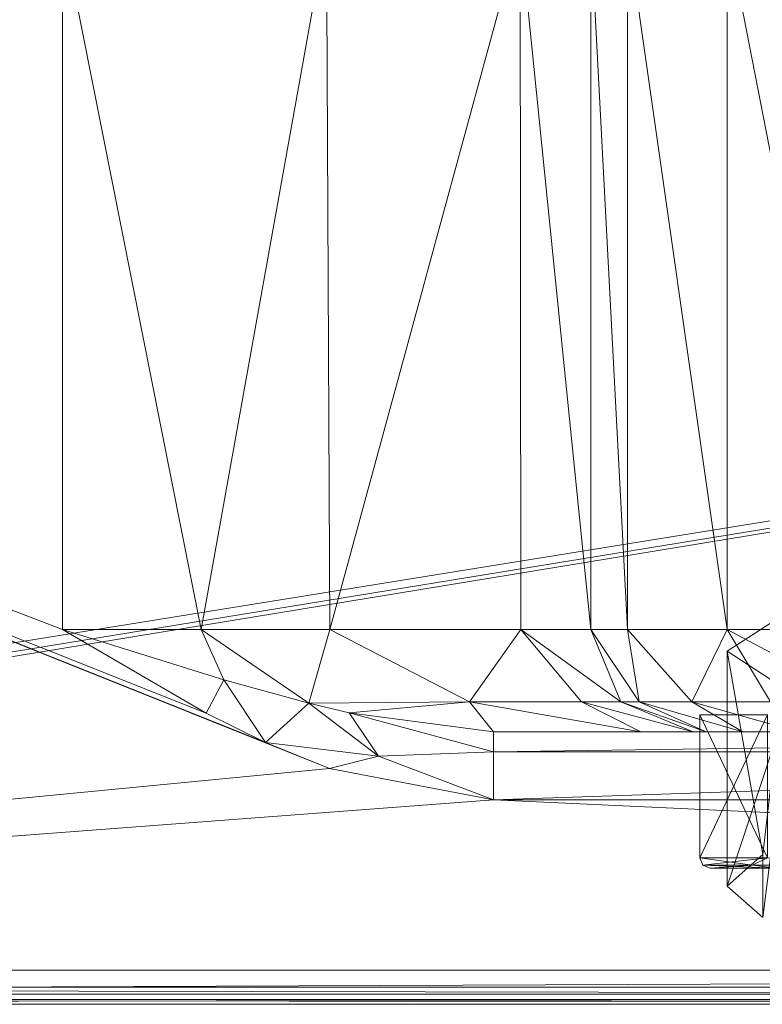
# Model space of a CAD drawing. Header units: millimetres. Extents: x -95 to 95, y -35 to 74.
# Tile 2 of 32: x -35 to -13, y -16 to 13. Entities that reach past the tile are written whole.
import ezdxf

# ---------------------------------------------------------------- set-up
doc = ezdxf.new("R2010")
doc.units = ezdxf.units.MM
doc.header["$LTSCALE"] = 2540
for name, color, linetype, lineweight in [('1', 7, 'Continuous', 18), ('10', 7, 'Continuous', 18), ('11', 7, 'Continuous', 18), ('13', 7, 'Continuous', 18), ('15', 7, 'Continuous', 18), ('17', 7, 'Continuous', 18), ('18', 7, 'Continuous', 18), ('19', 7, 'Continuous', 18), ('2', 7, 'Continuous', 18), ('38', 7, 'Continuous', 18), ('39', 7, 'Continuous', 18), ('4', 7, 'Continuous', 18), ('42', 7, 'Continuous', 18), ('49', 7, 'Continuous', 18), ('55', 7, 'Continuous', 18), ('58', 7, 'Continuous', 18), ('72', 7, 'Continuous', 18), ('73', 7, 'Continuous', 18), ('74', 7, 'Continuous', 18), ('75', 7, 'Continuous', 18), ('76', 7, 'Continuous', 18)]:
    doc.layers.add(name, color=color, linetype=linetype, lineweight=lineweight)

msp = doc.modelspace()

# ---------------------------------------------------------------- linework, layer by layer
at = {"layer": '1', "color": 7, "linetype": 'Continuous'}
for points in [[(-94.5, 15.5), (94.5, 15.5), (-94.5, -15), (-94.5, 15.5)], [(-94.5, -15), (94.5, 15.5), (-94.354, -15.354), (-94.5, -15)], [(-94.354, -15.354), (94.5, 15.5), (-94, -15.5), (-94.354, -15.354)], [(-94, -15.5), (94.5, 15.5), (94, -15.5), (-94, -15.5)]]:
    msp.add_3dface(points, dxfattribs=at)
at = {"layer": '10', "color": 7, "linetype": 'Continuous'}
for points in [[(-18, 15.5, 148.5), (-18, 15.5, 56.5), (-18, -5, 148.5), (-18, 15.5, 148.5)], [(-18, -5, 148.5), (-18, 15.5, 56.5), (-18, -5, 56.5), (-18, -5, 148.5)]]:
    msp.add_3dface(points, dxfattribs=at)
at = {"layer": '11', "color": 7, "linetype": 'Continuous'}
for points in [[(-20.851, -8, 43), (20.851, -8, 43), (16.527, -8, 49.139), (-20.851, -8, 43)], [(-16.531, -8, 49.131), (-20.851, -8, 43), (16.527, -8, 49.139), (-16.531, -8, 49.131)], [(-15, -8, 56.5), (-16.531, -8, 49.131), (15, -8, 56.5), (-15, -8, 56.5)], [(15, -8, 56.5), (-16.531, -8, 49.131), (16.527, -8, 49.139), (15, -8, 56.5)], [(-15, -8, 148.5), (-15, -8, 56.5), (15, -8, 148.5), (-15, -8, 148.5)], [(15, -8, 148.5), (-15, -8, 56.5), (15, -8, 56.5), (15, -8, 148.5)], [(-14.619, -8, 150.413), (-15, -8, 148.5), (14.619, -8, 150.413), (-14.619, -8, 150.413)], [(14.619, -8, 150.413), (-15, -8, 148.5), (15, -8, 148.5), (14.619, -8, 150.413)], [(-13.536, -8, 152.036), (-14.619, -8, 150.413), (13.536, -8, 152.036), (-13.536, -8, 152.036)], [(13.536, -8, 152.036), (-14.619, -8, 150.413), (14.619, -8, 150.413), (13.536, -8, 152.036)], [(-11.913, -8, 153.119), (-13.536, -8, 152.036), (11.913, -8, 153.119), (-11.913, -8, 153.119)], [(11.913, -8, 153.119), (-13.536, -8, 152.036), (13.536, -8, 152.036), (11.913, -8, 153.119)]]:
    msp.add_3dface(points, dxfattribs=at)
at = {"layer": '13', "color": 7, "linetype": 'Continuous'}
for points in [[(-18, 15.5, 148.5), (-18, -5, 148.5), (-16.928, -5, 152.5), (-18, 15.5, 148.5)], [(-16.928, 15.5, 152.5), (-18, 15.5, 148.5), (-16.928, -5, 152.5), (-16.928, 15.5, 152.5)], [(-14, 15.5, 155.428), (-16.928, 15.5, 152.5), (-14, -5, 155.428), (-14, 15.5, 155.428)], [(-14, -5, 155.428), (-16.928, 15.5, 152.5), (-16.928, -5, 152.5), (-14, -5, 155.428)], [(-10, -5, 156.5), (-10, 15.5, 156.5), (-14, 15.5, 155.428), (-10, -5, 156.5)], [(-10, -5, 156.5), (-14, 15.5, 155.428), (-14, -5, 155.428), (-10, -5, 156.5)]]:
    msp.add_3dface(points, dxfattribs=at)
at = {"layer": '15', "color": 7, "linetype": 'Continuous'}
for points in [[(-33.5, 15.5, 41), (-33.5, -5, 41), (-29.436, -5, 41.542), (-33.5, 15.5, 41)], [(-25.75, 15.5, 43.077), (-33.5, 15.5, 41), (-29.436, -5, 41.542), (-25.75, 15.5, 43.077)], [(-25.657, -5, 43.131), (-25.75, 15.5, 43.077), (-29.436, -5, 41.542), (-25.657, -5, 43.131)], [(-20.077, 15.5, 48.75), (-25.75, 15.5, 43.077), (-25.657, -5, 43.131), (-20.077, 15.5, 48.75)], [(-20.053, -5, 48.79), (-20.077, 15.5, 48.75), (-25.657, -5, 43.131), (-20.053, -5, 48.79)], [(-18, -5, 56.5), (-18, 15.5, 56.5), (-20.077, 15.5, 48.75), (-18, -5, 56.5)], [(-18, -5, 56.5), (-20.077, 15.5, 48.75), (-20.053, -5, 48.79), (-18, -5, 56.5)]]:
    msp.add_3dface(points, dxfattribs=at)
at = {"layer": '17', "color": 7, "linetype": 'Continuous'}
for points in [[(-29.436, -5, 41.542), (-33.5, -5, 41), (-28.764, -6.472, 41.337), (-29.436, -5, 41.542)], [(-25.657, -5, 43.131), (-29.436, -5, 41.542), (-26.273, -7.162, 41.755), (-25.657, -5, 43.131)], [(-26.273, -7.162, 41.755), (-29.436, -5, 41.542), (-28.764, -6.472, 41.337), (-26.273, -7.162, 41.755)], [(-25.657, -5, 43.131), (-26.273, -7.162, 41.755), (-21.555, -7.121, 45.294), (-25.657, -5, 43.131)], [(-20.053, -5, 48.79), (-25.657, -5, 43.131), (-21.555, -7.121, 45.294), (-20.053, -5, 48.79)], [(-20.053, -5, 48.79), (-21.555, -7.121, 45.294), (-18.27, -7.121, 50.474), (-20.053, -5, 48.79)], [(-18, -5, 56.5), (-20.053, -5, 48.79), (-17.121, -7.121, 56.5), (-18, -5, 56.5)], [(-20.053, -5, 48.79), (-18.27, -7.121, 50.474), (-17.121, -7.121, 56.5), (-20.053, -5, 48.79)], [(-26.273, -7.162, 41.755), (-25.089, -7.447, 41.999), (-21.555, -7.121, 45.294), (-26.273, -7.162, 41.755)], [(-25.089, -7.447, 41.999), (-20.851, -8, 43), (-21.555, -7.121, 45.294), (-25.089, -7.447, 41.999)], [(-20.851, -8, 43), (-16.531, -8, 49.131), (-21.555, -7.121, 45.294), (-20.851, -8, 43)], [(-21.555, -7.121, 45.294), (-16.531, -8, 49.131), (-18.27, -7.121, 50.474), (-21.555, -7.121, 45.294)], [(-16.531, -8, 49.131), (-15, -8, 56.5), (-18.27, -7.121, 50.474), (-16.531, -8, 49.131)], [(-18.27, -7.121, 50.474), (-15, -8, 56.5), (-17.121, -7.121, 56.5), (-18.27, -7.121, 50.474)]]:
    msp.add_3dface(points, dxfattribs=at)
at = {"layer": '18', "color": 7, "linetype": 'Continuous'}
for points in [[(-18, -5, 148.5), (-18, -5, 56.5), (-17.121, -7.121, 56.5), (-18, -5, 148.5)], [(-18, -5, 148.5), (-17.121, -7.121, 56.5), (-17.121, -7.121, 148.5), (-18, -5, 148.5)], [(-15, -8, 56.5), (-15, -8, 148.5), (-17.121, -7.121, 148.5), (-15, -8, 56.5)], [(-17.121, -7.121, 56.5), (-15, -8, 56.5), (-17.121, -7.121, 148.5), (-17.121, -7.121, 56.5)]]:
    msp.add_3dface(points, dxfattribs=at)
at = {"layer": '19', "color": 7, "linetype": 'Continuous'}
for points in [[(-16.928, -5, 152.5), (-18, -5, 148.5), (-16.579, -7.121, 151.225), (-16.928, -5, 152.5)], [(-18, -5, 148.5), (-17.121, -7.121, 148.5), (-16.579, -7.121, 151.225), (-18, -5, 148.5)], [(-14, -5, 155.428), (-16.928, -5, 152.5), (-15.036, -7.121, 153.536), (-14, -5, 155.428)], [(-15.036, -7.121, 153.536), (-16.928, -5, 152.5), (-16.579, -7.121, 151.225), (-15.036, -7.121, 153.536)], [(-12.725, -7.121, 155.079), (-14, -5, 155.428), (-15.036, -7.121, 153.536), (-12.725, -7.121, 155.079)], [(-10, -5, 156.5), (-14, -5, 155.428), (-10, -7.121, 155.621), (-10, -5, 156.5)], [(-10, -7.121, 155.621), (-14, -5, 155.428), (-12.725, -7.121, 155.079), (-10, -7.121, 155.621)], [(-15, -8, 148.5), (-14.619, -8, 150.413), (-17.121, -7.121, 148.5), (-15, -8, 148.5)], [(-17.121, -7.121, 148.5), (-14.619, -8, 150.413), (-16.579, -7.121, 151.225), (-17.121, -7.121, 148.5)], [(-14.619, -8, 150.413), (-13.536, -8, 152.036), (-16.579, -7.121, 151.225), (-14.619, -8, 150.413)], [(-13.536, -8, 152.036), (-15.036, -7.121, 153.536), (-16.579, -7.121, 151.225), (-13.536, -8, 152.036)], [(-13.536, -8, 152.036), (-11.913, -8, 153.119), (-15.036, -7.121, 153.536), (-13.536, -8, 152.036)], [(-11.913, -8, 153.119), (-12.725, -7.121, 155.079), (-15.036, -7.121, 153.536), (-11.913, -8, 153.119)]]:
    msp.add_3dface(points, dxfattribs=at)
at = {"layer": '2', "color": 7, "linetype": 'Continuous'}
for points in [[(-87, 15.5, 41), (-87, -15, 41), (-25.669, -9.078, 41), (-87, 15.5, 41)], [(-33.5, 15.5, 41), (-87, 15.5, 41), (-33.5, -5, 41), (-33.5, 15.5, 41)], [(-33.5, -5, 41), (-87, 15.5, 41), (-29.283, -7.453, 41), (-33.5, -5, 41)], [(-29.283, -7.453, 41), (-87, 15.5, 41), (-27.547, -8.312, 41), (-29.283, -7.453, 41)], [(-27.547, -8.312, 41), (-87, 15.5, 41), (-25.669, -9.078, 41), (-27.547, -8.312, 41)], [(-25.669, -9.078, 41), (-87, -15, 41), (-20.851, -10, 41), (-25.669, -9.078, 41)], [(-87, -15, 41), (87, -15, 41), (-20.851, -10, 41), (-87, -15, 41)], [(-20.851, -10, 41), (87, -15, 41), (20.851, -10, 41), (-20.851, -10, 41)]]:
    msp.add_3dface(points, dxfattribs=at)
at = {"layer": '38', "color": 7, "linetype": 'Continuous'}
for points in [[(20.851, -8, 43), (-20.851, -8, 43), (-20.851, -8.586, 41.586), (20.851, -8, 43)], [(20.851, -8.586, 41.586), (20.851, -8, 43), (-20.851, -8.586, 41.586), (20.851, -8.586, 41.586)], [(-20.851, -10, 41), (20.851, -10, 41), (20.851, -8.586, 41.586), (-20.851, -10, 41)], [(-20.851, -10, 41), (20.851, -8.586, 41.586), (-20.851, -8.586, 41.586), (-20.851, -10, 41)]]:
    msp.add_3dface(points, dxfattribs=at)
at = {"layer": '39', "color": 7, "linetype": 'Continuous'}
for points in [[(-33.5, -5, 41), (-29.283, -7.453, 41), (-28.764, -6.472, 41.337), (-33.5, -5, 41)], [(-29.283, -7.453, 41), (-27.547, -8.312, 41), (-28.764, -6.472, 41.337), (-29.283, -7.453, 41)], [(-27.547, -8.312, 41), (-26.273, -7.162, 41.755), (-28.764, -6.472, 41.337), (-27.547, -8.312, 41)], [(-26.273, -7.162, 41.755), (-27.547, -8.312, 41), (-24.231, -8.712, 41.161), (-26.273, -7.162, 41.755)], [(-25.089, -7.447, 41.999), (-26.273, -7.162, 41.755), (-24.231, -8.712, 41.161), (-25.089, -7.447, 41.999)], [(-20.851, -8, 43), (-25.089, -7.447, 41.999), (-20.851, -8.586, 41.586), (-20.851, -8, 43)], [(-20.851, -8.586, 41.586), (-25.089, -7.447, 41.999), (-24.231, -8.712, 41.161), (-20.851, -8.586, 41.586)], [(-27.547, -8.312, 41), (-25.669, -9.078, 41), (-24.231, -8.712, 41.161), (-27.547, -8.312, 41)], [(-20.851, -10, 41), (-20.851, -8.586, 41.586), (-24.231, -8.712, 41.161), (-20.851, -10, 41)], [(-25.669, -9.078, 41), (-20.851, -10, 41), (-24.231, -8.712, 41.161), (-25.669, -9.078, 41)]]:
    msp.add_3dface(points, dxfattribs=at)
at = {"layer": '4', "color": 7, "linetype": 'Continuous'}
for points in [[(-94, -16, 0.5), (94, -16, 0.5), (-94, -16, 33), (-94, -16, 0.5)], [(-94, -16, 33), (94, -16, 0.5), (-93.062, -16, 36.5), (-94, -16, 33)], [(-93.062, -16, 36.5), (94, -16, 0.5), (-90.5, -16, 39.062), (-93.062, -16, 36.5)], [(-90.5, -16, 39.062), (94, -16, 0.5), (-87, -16, 40), (-90.5, -16, 39.062)], [(-87, -16, 40), (94, -16, 0.5), (87, -16, 40), (-87, -16, 40)]]:
    msp.add_3dface(points, dxfattribs=at)
at = {"layer": '42', "color": 7, "linetype": 'Continuous'}
for points in [[(87, -15, 41), (-87, -15, 41), (-87, -15.707, 40.707), (87, -15, 41)], [(87, -15, 41), (-87, -15.707, 40.707), (87, -15.707, 40.707), (87, -15, 41)], [(-87, -16, 40), (87, -16, 40), (87, -15.707, 40.707), (-87, -16, 40)], [(-87, -15.707, 40.707), (-87, -16, 40), (87, -15.707, 40.707), (-87, -15.707, 40.707)]]:
    msp.add_3dface(points, dxfattribs=at)
at = {"layer": '49', "color": 7, "linetype": 'Continuous'}
for points in [[(-94, -15.5), (94, -15.5), (94, -15.854, 0.146), (-94, -15.5)], [(-94, -15.854, 0.146), (-94, -15.5), (94, -15.854, 0.146), (-94, -15.854, 0.146)], [(94, -16, 0.5), (-94, -16, 0.5), (-94, -15.854, 0.146), (94, -16, 0.5)], [(94, -16, 0.5), (-94, -15.854, 0.146), (94, -15.854, 0.146), (94, -16, 0.5)]]:
    msp.add_3dface(points, dxfattribs=at)
at = {"layer": '55', "linetype": 'Continuous'}
for points in [[(-14, -5.636, 137.083), (-12.95, -11.606, 143.538), (-12.124, -4.421, 143.977), (-14, -5.636, 137.083)], [(-14, -12.53, 138.299), (-12.95, -11.606, 143.538), (-14, -5.636, 137.083), (-14, -12.53, 138.299)], [(-12.124, -6.852, 130.19), (-14, -12.53, 138.299), (-14, -5.636, 137.083), (-12.124, -6.852, 130.19)], [(-12.95, -13.454, 133.06), (-14, -12.53, 138.299), (-12.124, -6.852, 130.19), (-12.95, -13.454, 133.06)]]:
    msp.add_3dface(points, dxfattribs=at)
at = {"layer": '58', "linetype": 'Continuous'}
msp.add_3dface([(-12.95, -11.606, 143.538), (-14, -12.53, 138.299), (-12.95, -13.454, 133.06), (-12.95, -11.606, 143.538)], dxfattribs=at)
at = {"layer": '72', "color": 7, "linetype": 'Continuous'}
for points in [[(-14.8, -7.5, 90), (-12.817, -11.7, 97.4), (-12.817, -7.5, 97.4), (-14.8, -7.5, 90)], [(-14.8, -11.7, 90), (-12.817, -11.7, 97.4), (-14.8, -7.5, 90), (-14.8, -11.7, 90)]]:
    msp.add_3dface(points, dxfattribs=at)
at = {"layer": '73', "color": 7, "linetype": 'Continuous'}
for points in [[(-12.558, -12, 97.25), (-14.5, -12, 90), (12.558, -12, 97.25), (-12.558, -12, 97.25)], [(-14.5, -12, 90), (14.5, -12, 90), (12.558, -12, 97.25), (-14.5, -12, 90)], [(-12.558, -12, 82.75), (14.5, -12, 90), (-14.5, -12, 90), (-12.558, -12, 82.75)]]:
    msp.add_3dface(points, dxfattribs=at)
at = {"layer": '74', "color": 7, "linetype": 'Continuous'}
for points in [[(-12.817, -11.7, 82.6), (-14.8, -11.7, 90), (-12.817, -7.5, 82.6), (-12.817, -11.7, 82.6)], [(-14.8, -11.7, 90), (-14.8, -7.5, 90), (-12.817, -7.5, 82.6), (-14.8, -11.7, 90)]]:
    msp.add_3dface(points, dxfattribs=at)
at = {"layer": '75', "color": 7, "linetype": 'Continuous'}
for points in [[(-14.8, -11.7, 90), (-12.817, -11.7, 82.6), (-14.712, -11.912, 90), (-14.8, -11.7, 90)], [(-12.817, -11.7, 82.6), (-13.255, -11.912, 83.617), (-14.712, -11.912, 90), (-12.817, -11.7, 82.6)], [(-12.817, -11.7, 82.6), (-9.173, -11.912, 78.498), (-13.255, -11.912, 83.617), (-12.817, -11.7, 82.6)], [(-13.255, -11.912, 83.617), (-14.5, -12, 90), (-14.712, -11.912, 90), (-13.255, -11.912, 83.617)], [(-12.558, -12, 82.75), (-14.5, -12, 90), (-13.255, -11.912, 83.617), (-12.558, -12, 82.75)], [(-9.173, -11.912, 78.498), (-12.558, -12, 82.75), (-13.255, -11.912, 83.617), (-9.173, -11.912, 78.498)]]:
    msp.add_3dface(points, dxfattribs=at)
at = {"layer": '76', "color": 7, "linetype": 'Continuous'}
for points in [[(-14.8, -11.7, 90), (-14.712, -11.912, 90), (-13.255, -11.912, 96.383), (-14.8, -11.7, 90)], [(-12.817, -11.7, 97.4), (-14.8, -11.7, 90), (-13.255, -11.912, 96.383), (-12.817, -11.7, 97.4)], [(-12.817, -11.7, 97.4), (-13.255, -11.912, 96.383), (-9.173, -11.912, 101.502), (-12.817, -11.7, 97.4)], [(-14.5, -12, 90), (-12.558, -12, 97.25), (-14.712, -11.912, 90), (-14.5, -12, 90)], [(-14.712, -11.912, 90), (-12.558, -12, 97.25), (-13.255, -11.912, 96.383), (-14.712, -11.912, 90)], [(-13.255, -11.912, 96.383), (-12.558, -12, 97.25), (-9.173, -11.912, 101.502), (-13.255, -11.912, 96.383)]]:
    msp.add_3dface(points, dxfattribs=at)

doc.saveas('drawing.dxf')
